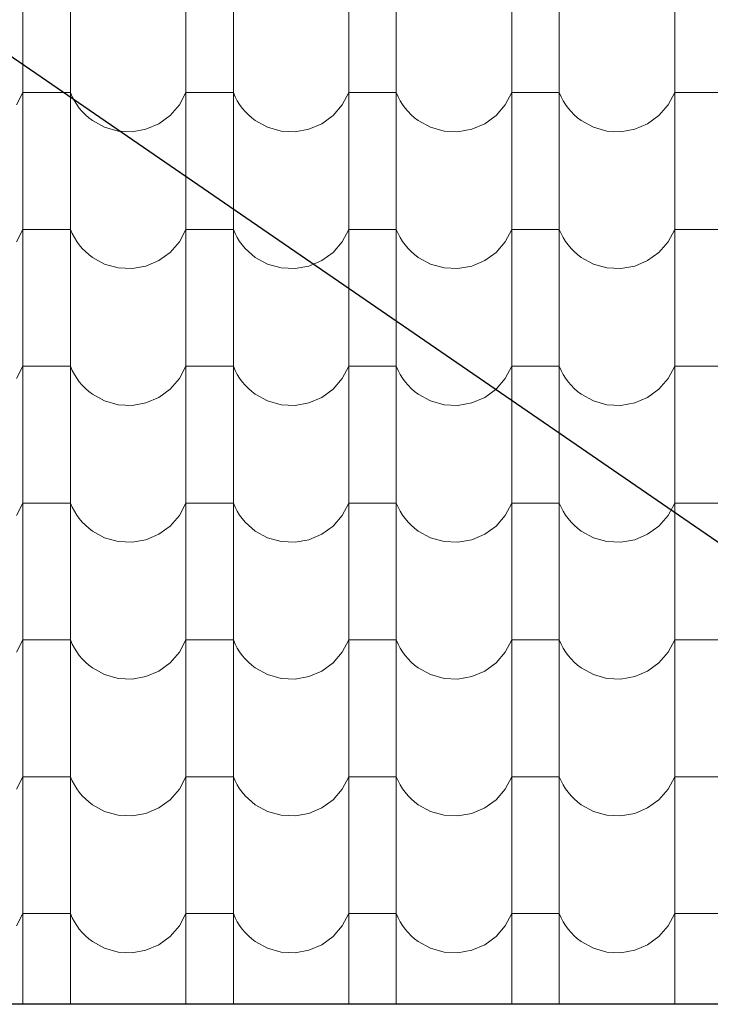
# Model space of a CAD drawing. Header units: millimetres. Extents: x -29624 to 9939, y -6894 to 6495.
# Tile 194 of 243: x 1757 to 1897, y -3576 to -3377. Entities that reach past the tile are written whole.
import ezdxf

# ---------------------------------------------------------------- set-up
doc = ezdxf.new("R2010")
doc.units = ezdxf.units.MM
doc.header["$MEASUREMENT"] = 0
doc.layers.add('810-G Ogólne', color=7, linetype='Continuous')
doc.layers.add('990-D Import IFC', color=7, linetype='Continuous')

# ---------------------------------------------------------------- blocks, each defined once
blk = doc.blocks.new('*X1822', base_point=(515069.4, 47309.9))
at = {"layer": '990-D Import IFC', "color": 251, "linetype": 'Continuous', "lineweight": 13, "true_color": 0x6a6a6a}
for p, q in [((527561.4, -17508.1), (527561.4, -17785.1)), ((527657.5, -17508.1), (527657.5, -17785.1)), ((527891.4, -17508.1), (527891.4, -17785.1)), ((527987.5, -17508.1), (527987.5, -17785.1)), ((528221.4, -17508.1), (528221.4, -17785.1)), ((528317.5, -17508.1), (528317.5, -17785.1)), ((528551.4, -17508.1), (528551.4, -17785.1)), ((528647.5, -17508.1), (528647.5, -17785.1)), ((528881.4, -17508.1), (528881.4, -17785.1)), ((527561.4, -17785.1), (527561.4, -18062.1)), ((527657.5, -17785.1), (527657.5, -18062.1)), ((527891.4, -17785.1), (527891.4, -18062.1)), ((527987.5, -17785.1), (527987.5, -18062.1)), ((528221.4, -17785.1), (528221.4, -18062.1)), ((528317.5, -17785.1), (528317.5, -18062.1)), ((528551.4, -17785.1), (528551.4, -18062.1)), ((528647.5, -17785.1), (528647.5, -18062.1)), ((528881.4, -17785.1), (528881.4, -18062.1)), ((527548.1, -17918.2), (527561.4, -17893.2)), ((527609.4, -17893.2), (527561.4, -17893.2)), ((527657.5, -17893.2), (527609.4, -17893.2)), ((527657.5, -17893.2), (527661.1, -17901.5)), ((527878.1, -17918.2), (527891.4, -17893.2)), ((527939.4, -17893.2), (527891.4, -17893.2)), ((527987.5, -17893.2), (527939.4, -17893.2)), ((527987.5, -17893.2), (527991.1, -17901.5)), ((528208.1, -17918.2), (528221.4, -17893.2)), ((528269.4, -17893.2), (528221.4, -17893.2)), ((528317.5, -17893.2), (528269.4, -17893.2)), ((528317.5, -17893.2), (528321.1, -17901.5)), ((528538.1, -17918.2), (528551.4, -17893.2)), ((528599.4, -17893.2), (528551.4, -17893.2)), ((528647.5, -17893.2), (528599.4, -17893.2)), ((528647.5, -17893.2), (528651.1, -17901.5)), ((528868.1, -17918.2), (528881.4, -17893.2)), ((528929.4, -17893.2), (528881.4, -17893.2)), ((528977.5, -17893.2), (528929.4, -17893.2)), ((527661.1, -17901.5), (527665.4, -17909.6)), ((527665.4, -17909.6), (527670.2, -17917.3)), ((527670.2, -17917.3), (527675.5, -17924.7)), ((527859.4, -17939.7), (527878.1, -17918.2)), ((527991.1, -17901.5), (527995.4, -17909.6)), ((527995.4, -17909.6), (528000.2, -17917.3)), ((528000.2, -17917.3), (528005.5, -17924.7)), ((528189.4, -17939.7), (528208.1, -17918.2)), ((528321.1, -17901.5), (528325.4, -17909.6)), ((528325.4, -17909.6), (528330.2, -17917.3)), ((528330.2, -17917.3), (528335.5, -17924.7)), ((528519.4, -17939.7), (528538.1, -17918.2)), ((528651.1, -17901.5), (528655.4, -17909.6)), ((528655.4, -17909.6), (528660.2, -17917.3)), ((528660.2, -17917.3), (528665.5, -17924.7)), ((528849.4, -17939.7), (528868.1, -17918.2)), ((527675.5, -17924.7), (527681.4, -17931.6)), ((527681.4, -17931.6), (527687.8, -17938.1)), ((527687.8, -17938.1), (527694.6, -17944.2)), ((528005.5, -17924.7), (528011.4, -17931.6)), ((528011.4, -17931.6), (528017.8, -17938.1)), ((528017.8, -17938.1), (528024.6, -17944.2)), ((528335.5, -17924.7), (528341.4, -17931.6)), ((528341.4, -17931.6), (528347.8, -17938.1)), ((528347.8, -17938.1), (528354.6, -17944.2)), ((528665.5, -17924.7), (528671.4, -17931.6)), ((528671.4, -17931.6), (528677.8, -17938.1)), ((528677.8, -17938.1), (528684.6, -17944.2)), ((527694.6, -17944.2), (527701.9, -17949.7)), ((527701.9, -17949.7), (527726.7, -17963.4)), ((527810.4, -17967.5), (527836.5, -17956.4)), ((527836.5, -17956.4), (527859.4, -17939.7)), ((528024.6, -17944.2), (528031.9, -17949.7)), ((528031.9, -17949.7), (528056.7, -17963.4)), ((528140.4, -17967.5), (528166.5, -17956.4)), ((528166.5, -17956.4), (528189.4, -17939.7)), ((528354.6, -17944.2), (528361.9, -17949.7)), ((528361.9, -17949.7), (528386.7, -17963.4)), ((528470.4, -17967.5), (528496.5, -17956.4)), ((528496.5, -17956.4), (528519.4, -17939.7)), ((528684.6, -17944.2), (528691.9, -17949.7)), ((528691.9, -17949.7), (528716.7, -17963.4)), ((528800.4, -17967.5), (528826.5, -17956.4)), ((528826.5, -17956.4), (528849.4, -17939.7)), ((527726.7, -17963.4), (527754.1, -17971.1)), ((527754.1, -17971.1), (527782.4, -17972.5)), ((527782.4, -17972.5), (527810.4, -17967.5)), ((528056.7, -17963.4), (528084.1, -17971.1)), ((528084.1, -17971.1), (528112.4, -17972.5)), ((528112.4, -17972.5), (528140.4, -17967.5)), ((528386.7, -17963.4), (528414.1, -17971.1)), ((528414.1, -17971.1), (528442.4, -17972.5)), ((528442.4, -17972.5), (528470.4, -17967.5)), ((528716.7, -17963.4), (528744.1, -17971.1)), ((528744.1, -17971.1), (528772.4, -17972.5)), ((528772.4, -17972.5), (528800.4, -17967.5)), ((527561.4, -18062.1), (527561.4, -18339.1)), ((527657.5, -18062.1), (527657.5, -18339.1)), ((527891.4, -18062.1), (527891.4, -18339.1)), ((527987.5, -18062.1), (527987.5, -18339.1)), ((528221.4, -18062.1), (528221.4, -18339.1)), ((528317.5, -18062.1), (528317.5, -18339.1)), ((528551.4, -18062.1), (528551.4, -18339.1)), ((528647.5, -18062.1), (528647.5, -18339.1)), ((528881.4, -18062.1), (528881.4, -18339.1)), ((527548.1, -18195.2), (527561.4, -18170.2)), ((527609.4, -18170.2), (527561.4, -18170.2)), ((527657.5, -18170.2), (527609.4, -18170.2)), ((527657.5, -18170.2), (527661.1, -18178.5)), ((527878.1, -18195.2), (527891.4, -18170.2)), ((527939.4, -18170.2), (527891.4, -18170.2)), ((527987.5, -18170.2), (527939.4, -18170.2)), ((527987.5, -18170.2), (527991.1, -18178.5)), ((528208.1, -18195.2), (528221.4, -18170.2)), ((528269.4, -18170.2), (528221.4, -18170.2)), ((528317.5, -18170.2), (528269.4, -18170.2)), ((528317.5, -18170.2), (528321.1, -18178.5)), ((528538.1, -18195.2), (528551.4, -18170.2)), ((528599.4, -18170.2), (528551.4, -18170.2)), ((528647.5, -18170.2), (528599.4, -18170.2)), ((528647.5, -18170.2), (528651.1, -18178.5)), ((528868.1, -18195.2), (528881.4, -18170.2)), ((528929.4, -18170.2), (528881.4, -18170.2)), ((528977.5, -18170.2), (528929.4, -18170.2)), ((527661.1, -18178.5), (527665.4, -18186.6)), ((527665.4, -18186.6), (527670.2, -18194.3)), ((527670.2, -18194.3), (527675.5, -18201.7)), ((527859.4, -18216.7), (527878.1, -18195.2)), ((527991.1, -18178.5), (527995.4, -18186.6)), ((527995.4, -18186.6), (528000.2, -18194.3)), ((528000.2, -18194.3), (528005.5, -18201.7)), ((528189.4, -18216.7), (528208.1, -18195.2)), ((528321.1, -18178.5), (528325.4, -18186.6)), ((528325.4, -18186.6), (528330.2, -18194.3)), ((528330.2, -18194.3), (528335.5, -18201.7)), ((528519.4, -18216.7), (528538.1, -18195.2)), ((528651.1, -18178.5), (528655.4, -18186.6)), ((528655.4, -18186.6), (528660.2, -18194.3)), ((528660.2, -18194.3), (528665.5, -18201.7)), ((528849.4, -18216.7), (528868.1, -18195.2)), ((527675.5, -18201.7), (527681.4, -18208.6)), ((527681.4, -18208.6), (527687.8, -18215.1)), ((527687.8, -18215.1), (527694.6, -18221.2)), ((527836.5, -18233.4), (527859.4, -18216.7)), ((528005.5, -18201.7), (528011.4, -18208.6)), ((528011.4, -18208.6), (528017.8, -18215.1)), ((528017.8, -18215.1), (528024.6, -18221.2)), ((528166.5, -18233.4), (528189.4, -18216.7)), ((528335.5, -18201.7), (528341.4, -18208.6)), ((528341.4, -18208.6), (528347.8, -18215.1)), ((528347.8, -18215.1), (528354.6, -18221.2)), ((528496.5, -18233.4), (528519.4, -18216.7)), ((528665.5, -18201.7), (528671.4, -18208.6)), ((528671.4, -18208.6), (528677.8, -18215.1)), ((528677.8, -18215.1), (528684.6, -18221.2)), ((528826.5, -18233.4), (528849.4, -18216.7)), ((527694.6, -18221.2), (527701.9, -18226.7)), ((527701.9, -18226.7), (527726.7, -18240.4)), ((527810.4, -18244.5), (527836.5, -18233.4)), ((528024.6, -18221.2), (528031.9, -18226.7)), ((528031.9, -18226.7), (528056.7, -18240.4)), ((528140.4, -18244.5), (528166.5, -18233.4)), ((528354.6, -18221.2), (528361.9, -18226.7)), ((528361.9, -18226.7), (528386.7, -18240.4)), ((528470.4, -18244.5), (528496.5, -18233.4)), ((528684.6, -18221.2), (528691.9, -18226.7)), ((528691.9, -18226.7), (528716.7, -18240.4)), ((528800.4, -18244.5), (528826.5, -18233.4)), ((527726.7, -18240.4), (527754.1, -18248.1)), ((527754.1, -18248.1), (527782.4, -18249.5)), ((527782.4, -18249.5), (527810.4, -18244.5)), ((528056.7, -18240.4), (528084.1, -18248.1)), ((528084.1, -18248.1), (528112.4, -18249.5)), ((528112.4, -18249.5), (528140.4, -18244.5)), ((528386.7, -18240.4), (528414.1, -18248.1)), ((528414.1, -18248.1), (528442.4, -18249.5)), ((528442.4, -18249.5), (528470.4, -18244.5)), ((528716.7, -18240.4), (528744.1, -18248.1)), ((528744.1, -18248.1), (528772.4, -18249.5)), ((528772.4, -18249.5), (528800.4, -18244.5)), ((527561.4, -18339.1), (527561.4, -18616.1)), ((527657.5, -18339.1), (527657.5, -18616.1)), ((527891.4, -18339.1), (527891.4, -18616.1)), ((527987.5, -18339.1), (527987.5, -18616.1)), ((528221.4, -18339.1), (528221.4, -18616.1)), ((528317.5, -18339.1), (528317.5, -18616.1)), ((528551.4, -18339.1), (528551.4, -18616.1)), ((528647.5, -18339.1), (528647.5, -18616.1)), ((528881.4, -18339.1), (528881.4, -18616.1)), ((527548.1, -18472.2), (527561.4, -18447.2)), ((527609.4, -18447.2), (527561.4, -18447.2)), ((527657.5, -18447.2), (527609.4, -18447.2)), ((527657.5, -18447.2), (527661.1, -18455.5)), ((527661.1, -18455.5), (527665.4, -18463.6)), ((527878.1, -18472.2), (527891.4, -18447.2)), ((527939.4, -18447.2), (527891.4, -18447.2)), ((527987.5, -18447.2), (527939.4, -18447.2)), ((527987.5, -18447.2), (527991.1, -18455.5)), ((527991.1, -18455.5), (527995.4, -18463.6)), ((528208.1, -18472.2), (528221.4, -18447.2)), ((528269.4, -18447.2), (528221.4, -18447.2)), ((528317.5, -18447.2), (528269.4, -18447.2)), ((528317.5, -18447.2), (528321.1, -18455.5)), ((528321.1, -18455.5), (528325.4, -18463.6)), ((528538.1, -18472.2), (528551.4, -18447.2)), ((528599.4, -18447.2), (528551.4, -18447.2)), ((528647.5, -18447.2), (528599.4, -18447.2)), ((528647.5, -18447.2), (528651.1, -18455.5)), ((528651.1, -18455.5), (528655.4, -18463.6)), ((528868.1, -18472.2), (528881.4, -18447.2)), ((528929.4, -18447.2), (528881.4, -18447.2)), ((528977.5, -18447.2), (528929.4, -18447.2)), ((527665.4, -18463.6), (527670.2, -18471.3)), ((527670.2, -18471.3), (527675.5, -18478.7)), ((527859.4, -18493.7), (527878.1, -18472.2)), ((527995.4, -18463.6), (528000.2, -18471.3)), ((528000.2, -18471.3), (528005.5, -18478.7)), ((528189.4, -18493.7), (528208.1, -18472.2)), ((528325.4, -18463.6), (528330.2, -18471.3)), ((528330.2, -18471.3), (528335.5, -18478.7)), ((528519.4, -18493.7), (528538.1, -18472.2)), ((528655.4, -18463.6), (528660.2, -18471.3)), ((528660.2, -18471.3), (528665.5, -18478.7)), ((528849.4, -18493.7), (528868.1, -18472.2)), ((527675.5, -18478.7), (527681.4, -18485.6)), ((527681.4, -18485.6), (527687.8, -18492.1)), ((527687.8, -18492.1), (527694.6, -18498.2)), ((527836.5, -18510.4), (527859.4, -18493.7)), ((528005.5, -18478.7), (528011.4, -18485.6)), ((528011.4, -18485.6), (528017.8, -18492.1)), ((528017.8, -18492.1), (528024.6, -18498.2)), ((528166.5, -18510.4), (528189.4, -18493.7)), ((528335.5, -18478.7), (528341.4, -18485.6)), ((528341.4, -18485.6), (528347.8, -18492.1)), ((528347.8, -18492.1), (528354.6, -18498.2)), ((528496.5, -18510.4), (528519.4, -18493.7)), ((528665.5, -18478.7), (528671.4, -18485.6)), ((528671.4, -18485.6), (528677.8, -18492.1)), ((528677.8, -18492.1), (528684.6, -18498.2)), ((528826.5, -18510.4), (528849.4, -18493.7)), ((527694.6, -18498.2), (527701.9, -18503.7)), ((527701.9, -18503.7), (527726.7, -18517.4)), ((527810.4, -18521.5), (527836.5, -18510.4)), ((528024.6, -18498.2), (528031.9, -18503.7)), ((528031.9, -18503.7), (528056.7, -18517.4)), ((528140.4, -18521.5), (528166.5, -18510.4)), ((528354.6, -18498.2), (528361.9, -18503.7)), ((528361.9, -18503.7), (528386.7, -18517.4)), ((528470.4, -18521.5), (528496.5, -18510.4)), ((528684.6, -18498.2), (528691.9, -18503.7)), ((528691.9, -18503.7), (528716.7, -18517.4)), ((528800.4, -18521.5), (528826.5, -18510.4)), ((527726.7, -18517.4), (527754.1, -18525.1)), ((527754.1, -18525.1), (527782.4, -18526.5)), ((527782.4, -18526.5), (527810.4, -18521.5)), ((528056.7, -18517.4), (528084.1, -18525.1)), ((528084.1, -18525.1), (528112.4, -18526.5)), ((528112.4, -18526.5), (528140.4, -18521.5)), ((528386.7, -18517.4), (528414.1, -18525.1)), ((528414.1, -18525.1), (528442.4, -18526.5)), ((528442.4, -18526.5), (528470.4, -18521.5)), ((528716.7, -18517.4), (528744.1, -18525.1)), ((528744.1, -18525.1), (528772.4, -18526.5)), ((528772.4, -18526.5), (528800.4, -18521.5)), ((527561.4, -18616.1), (527561.4, -18893.1)), ((527657.5, -18616.1), (527657.5, -18893.1)), ((527891.4, -18616.1), (527891.4, -18893.1)), ((527987.5, -18616.1), (527987.5, -18893.1)), ((528221.4, -18616.1), (528221.4, -18893.1)), ((528317.5, -18616.1), (528317.5, -18893.1)), ((528551.4, -18616.1), (528551.4, -18893.1)), ((528647.5, -18616.1), (528647.5, -18893.1)), ((528881.4, -18616.1), (528881.4, -18893.1)), ((527548.1, -18749.2), (527561.4, -18724.2)), ((527609.4, -18724.2), (527561.4, -18724.2)), ((527657.5, -18724.2), (527609.4, -18724.2)), ((527657.5, -18724.2), (527661.1, -18732.5)), ((527661.1, -18732.5), (527665.4, -18740.6)), ((527878.1, -18749.2), (527891.4, -18724.2)), ((527939.4, -18724.2), (527891.4, -18724.2)), ((527987.5, -18724.2), (527939.4, -18724.2)), ((527987.5, -18724.2), (527991.1, -18732.5)), ((527991.1, -18732.5), (527995.4, -18740.6)), ((528208.1, -18749.2), (528221.4, -18724.2)), ((528269.4, -18724.2), (528221.4, -18724.2)), ((528317.5, -18724.2), (528269.4, -18724.2)), ((528317.5, -18724.2), (528321.1, -18732.5)), ((528321.1, -18732.5), (528325.4, -18740.6)), ((528538.1, -18749.2), (528551.4, -18724.2)), ((528599.4, -18724.2), (528551.4, -18724.2)), ((528647.5, -18724.2), (528599.4, -18724.2)), ((528647.5, -18724.2), (528651.1, -18732.5)), ((528651.1, -18732.5), (528655.4, -18740.6)), ((528868.1, -18749.2), (528881.4, -18724.2)), ((528929.4, -18724.2), (528881.4, -18724.2)), ((528977.5, -18724.2), (528929.4, -18724.2)), ((527665.4, -18740.6), (527670.2, -18748.3)), ((527670.2, -18748.3), (527675.5, -18755.7)), ((527675.5, -18755.7), (527681.4, -18762.6)), ((527859.4, -18770.7), (527878.1, -18749.2)), ((527995.4, -18740.6), (528000.2, -18748.3)), ((528000.2, -18748.3), (528005.5, -18755.7)), ((528005.5, -18755.7), (528011.4, -18762.6)), ((528189.4, -18770.7), (528208.1, -18749.2)), ((528325.4, -18740.6), (528330.2, -18748.3)), ((528330.2, -18748.3), (528335.5, -18755.7)), ((528335.5, -18755.7), (528341.4, -18762.6)), ((528519.4, -18770.7), (528538.1, -18749.2)), ((528655.4, -18740.6), (528660.2, -18748.3)), ((528660.2, -18748.3), (528665.5, -18755.7)), ((528665.5, -18755.7), (528671.4, -18762.6)), ((528849.4, -18770.7), (528868.1, -18749.2)), ((527681.4, -18762.6), (527687.8, -18769.1)), ((527687.8, -18769.1), (527694.6, -18775.2)), ((527694.6, -18775.2), (527701.9, -18780.7)), ((527836.5, -18787.4), (527859.4, -18770.7)), ((528011.4, -18762.6), (528017.8, -18769.1)), ((528017.8, -18769.1), (528024.6, -18775.2)), ((528024.6, -18775.2), (528031.9, -18780.7)), ((528166.5, -18787.4), (528189.4, -18770.7)), ((528341.4, -18762.6), (528347.8, -18769.1)), ((528347.8, -18769.1), (528354.6, -18775.2)), ((528354.6, -18775.2), (528361.9, -18780.7)), ((528496.5, -18787.4), (528519.4, -18770.7)), ((528671.4, -18762.6), (528677.8, -18769.1)), ((528677.8, -18769.1), (528684.6, -18775.2)), ((528684.6, -18775.2), (528691.9, -18780.7)), ((528826.5, -18787.4), (528849.4, -18770.7)), ((527701.9, -18780.7), (527726.7, -18794.4)), ((527726.7, -18794.4), (527754.1, -18802.1)), ((527810.4, -18798.5), (527836.5, -18787.4)), ((528031.9, -18780.7), (528056.7, -18794.4)), ((528056.7, -18794.4), (528084.1, -18802.1)), ((528140.4, -18798.5), (528166.5, -18787.4)), ((528361.9, -18780.7), (528386.7, -18794.4)), ((528386.7, -18794.4), (528414.1, -18802.1)), ((528470.4, -18798.5), (528496.5, -18787.4)), ((528691.9, -18780.7), (528716.7, -18794.4)), ((528716.7, -18794.4), (528744.1, -18802.1)), ((528800.4, -18798.5), (528826.5, -18787.4)), ((527754.1, -18802.1), (527782.4, -18803.5)), ((527782.4, -18803.5), (527810.4, -18798.5)), ((528084.1, -18802.1), (528112.4, -18803.5)), ((528112.4, -18803.5), (528140.4, -18798.5)), ((528414.1, -18802.1), (528442.4, -18803.5)), ((528442.4, -18803.5), (528470.4, -18798.5)), ((528744.1, -18802.1), (528772.4, -18803.5)), ((528772.4, -18803.5), (528800.4, -18798.5)), ((527561.4, -18893.1), (527561.4, -19170.1)), ((527657.5, -18893.1), (527657.5, -19170.1)), ((527891.4, -18893.1), (527891.4, -19170.1)), ((527987.5, -18893.1), (527987.5, -19170.1)), ((528221.4, -18893.1), (528221.4, -19170.1)), ((528317.5, -18893.1), (528317.5, -19170.1)), ((528551.4, -18893.1), (528551.4, -19170.1)), ((528647.5, -18893.1), (528647.5, -19170.1)), ((528881.4, -18893.1), (528881.4, -19170.1)), ((527548.1, -19026.2), (527561.4, -19001.2)), ((527609.4, -19001.2), (527561.4, -19001.2)), ((527657.5, -19001.2), (527609.4, -19001.2)), ((527657.5, -19001.2), (527661.1, -19009.5)), ((527661.1, -19009.5), (527665.4, -19017.6)), ((527878.1, -19026.2), (527891.4, -19001.2)), ((527939.4, -19001.2), (527891.4, -19001.2)), ((527987.5, -19001.2), (527939.4, -19001.2)), ((527987.5, -19001.2), (527991.1, -19009.5)), ((527991.1, -19009.5), (527995.4, -19017.6)), ((528208.1, -19026.2), (528221.4, -19001.2)), ((528269.4, -19001.2), (528221.4, -19001.2)), ((528317.5, -19001.2), (528269.4, -19001.2)), ((528317.5, -19001.2), (528321.1, -19009.5)), ((528321.1, -19009.5), (528325.4, -19017.6)), ((528538.1, -19026.2), (528551.4, -19001.2)), ((528599.4, -19001.2), (528551.4, -19001.2)), ((528647.5, -19001.2), (528599.4, -19001.2)), ((528647.5, -19001.2), (528651.1, -19009.5)), ((528651.1, -19009.5), (528655.4, -19017.6)), ((528868.1, -19026.2), (528881.4, -19001.2)), ((528929.4, -19001.2), (528881.4, -19001.2)), ((528977.5, -19001.2), (528929.4, -19001.2)), ((527665.4, -19017.6), (527670.2, -19025.3)), ((527670.2, -19025.3), (527675.5, -19032.7)), ((527675.5, -19032.7), (527681.4, -19039.6)), ((527859.4, -19047.7), (527878.1, -19026.2)), ((527995.4, -19017.6), (528000.2, -19025.3)), ((528000.2, -19025.3), (528005.5, -19032.7)), ((528005.5, -19032.7), (528011.4, -19039.6)), ((528189.4, -19047.7), (528208.1, -19026.2)), ((528325.4, -19017.6), (528330.2, -19025.3)), ((528330.2, -19025.3), (528335.5, -19032.7)), ((528335.5, -19032.7), (528341.4, -19039.6)), ((528519.4, -19047.7), (528538.1, -19026.2)), ((528655.4, -19017.6), (528660.2, -19025.3)), ((528660.2, -19025.3), (528665.5, -19032.7)), ((528665.5, -19032.7), (528671.4, -19039.6)), ((528849.4, -19047.7), (528868.1, -19026.2)), ((527681.4, -19039.6), (527687.8, -19046.1)), ((527687.8, -19046.1), (527694.6, -19052.2)), ((527694.6, -19052.2), (527701.9, -19057.7)), ((527836.5, -19064.4), (527859.4, -19047.7)), ((528011.4, -19039.6), (528017.8, -19046.1)), ((528017.8, -19046.1), (528024.6, -19052.2)), ((528024.6, -19052.2), (528031.9, -19057.7)), ((528166.5, -19064.4), (528189.4, -19047.7)), ((528341.4, -19039.6), (528347.8, -19046.1)), ((528347.8, -19046.1), (528354.6, -19052.2)), ((528354.6, -19052.2), (528361.9, -19057.7)), ((528496.5, -19064.4), (528519.4, -19047.7)), ((528671.4, -19039.6), (528677.8, -19046.1)), ((528677.8, -19046.1), (528684.6, -19052.2)), ((528684.6, -19052.2), (528691.9, -19057.7)), ((528826.5, -19064.4), (528849.4, -19047.7)), ((527701.9, -19057.7), (527726.7, -19071.4)), ((527726.7, -19071.4), (527754.1, -19079.1)), ((527810.4, -19075.5), (527836.5, -19064.4)), ((528031.9, -19057.7), (528056.7, -19071.4)), ((528056.7, -19071.4), (528084.1, -19079.1)), ((528140.4, -19075.5), (528166.5, -19064.4)), ((528361.9, -19057.7), (528386.7, -19071.4)), ((528386.7, -19071.4), (528414.1, -19079.1)), ((528470.4, -19075.5), (528496.5, -19064.4)), ((528691.9, -19057.7), (528716.7, -19071.4)), ((528716.7, -19071.4), (528744.1, -19079.1)), ((528800.4, -19075.5), (528826.5, -19064.4)), ((527754.1, -19079.1), (527782.4, -19080.5)), ((527782.4, -19080.5), (527810.4, -19075.5)), ((528084.1, -19079.1), (528112.4, -19080.5)), ((528112.4, -19080.5), (528140.4, -19075.5)), ((528414.1, -19079.1), (528442.4, -19080.5)), ((528442.4, -19080.5), (528470.4, -19075.5)), ((528744.1, -19079.1), (528772.4, -19080.5)), ((528772.4, -19080.5), (528800.4, -19075.5)), ((527561.4, -19170.1), (527561.4, -19447.1)), ((527657.5, -19170.1), (527657.5, -19447.1)), ((527891.4, -19170.1), (527891.4, -19447.1)), ((527987.5, -19170.1), (527987.5, -19447.1)), ((528221.4, -19170.1), (528221.4, -19447.1)), ((528317.5, -19170.1), (528317.5, -19447.1)), ((528551.4, -19170.1), (528551.4, -19447.1)), ((528647.5, -19170.1), (528647.5, -19447.1)), ((528881.4, -19170.1), (528881.4, -19447.1)), ((527548.1, -19303.2), (527561.4, -19278.2)), ((527609.4, -19278.2), (527561.4, -19278.2)), ((527657.5, -19278.2), (527609.4, -19278.2)), ((527657.5, -19278.2), (527661.1, -19286.5)), ((527661.1, -19286.5), (527665.4, -19294.6)), ((527878.1, -19303.2), (527891.4, -19278.2)), ((527939.4, -19278.2), (527891.4, -19278.2)), ((527987.5, -19278.2), (527939.4, -19278.2)), ((527987.5, -19278.2), (527991.1, -19286.5)), ((527991.1, -19286.5), (527995.4, -19294.6)), ((528208.1, -19303.2), (528221.4, -19278.2)), ((528269.4, -19278.2), (528221.4, -19278.2)), ((528317.5, -19278.2), (528269.4, -19278.2)), ((528317.5, -19278.2), (528321.1, -19286.5)), ((528321.1, -19286.5), (528325.4, -19294.6)), ((528538.1, -19303.2), (528551.4, -19278.2)), ((528599.4, -19278.2), (528551.4, -19278.2)), ((528647.5, -19278.2), (528599.4, -19278.2)), ((528647.5, -19278.2), (528651.1, -19286.5)), ((528651.1, -19286.5), (528655.4, -19294.6)), ((528868.1, -19303.2), (528881.4, -19278.2)), ((528929.4, -19278.2), (528881.4, -19278.2)), ((528977.5, -19278.2), (528929.4, -19278.2)), ((527665.4, -19294.6), (527670.2, -19302.3)), ((527670.2, -19302.3), (527675.5, -19309.7)), ((527675.5, -19309.7), (527681.4, -19316.6)), ((527859.4, -19324.7), (527878.1, -19303.2)), ((527995.4, -19294.6), (528000.2, -19302.3)), ((528000.2, -19302.3), (528005.5, -19309.7)), ((528005.5, -19309.7), (528011.4, -19316.6)), ((528189.4, -19324.7), (528208.1, -19303.2)), ((528325.4, -19294.6), (528330.2, -19302.3)), ((528330.2, -19302.3), (528335.5, -19309.7)), ((528335.5, -19309.7), (528341.4, -19316.6)), ((528519.4, -19324.7), (528538.1, -19303.2)), ((528655.4, -19294.6), (528660.2, -19302.3)), ((528660.2, -19302.3), (528665.5, -19309.7)), ((528665.5, -19309.7), (528671.4, -19316.6)), ((528849.4, -19324.7), (528868.1, -19303.2)), ((527681.4, -19316.6), (527687.8, -19323.1)), ((527687.8, -19323.1), (527694.6, -19329.2)), ((527694.6, -19329.2), (527701.9, -19334.7)), ((527836.5, -19341.4), (527859.4, -19324.7)), ((528011.4, -19316.6), (528017.8, -19323.1)), ((528017.8, -19323.1), (528024.6, -19329.2)), ((528024.6, -19329.2), (528031.9, -19334.7)), ((528166.5, -19341.4), (528189.4, -19324.7)), ((528341.4, -19316.6), (528347.8, -19323.1)), ((528347.8, -19323.1), (528354.6, -19329.2)), ((528354.6, -19329.2), (528361.9, -19334.7)), ((528496.5, -19341.4), (528519.4, -19324.7)), ((528671.4, -19316.6), (528677.8, -19323.1)), ((528677.8, -19323.1), (528684.6, -19329.2)), ((528684.6, -19329.2), (528691.9, -19334.7)), ((528826.5, -19341.4), (528849.4, -19324.7)), ((527701.9, -19334.7), (527726.7, -19348.4)), ((527726.7, -19348.4), (527754.1, -19356.1)), ((527782.4, -19357.5), (527810.4, -19352.5)), ((527810.4, -19352.5), (527836.5, -19341.4)), ((528031.9, -19334.7), (528056.7, -19348.4)), ((528056.7, -19348.4), (528084.1, -19356.1)), ((528112.4, -19357.5), (528140.4, -19352.5)), ((528140.4, -19352.5), (528166.5, -19341.4)), ((528361.9, -19334.7), (528386.7, -19348.4)), ((528386.7, -19348.4), (528414.1, -19356.1)), ((528442.4, -19357.5), (528470.4, -19352.5)), ((528470.4, -19352.5), (528496.5, -19341.4)), ((528691.9, -19334.7), (528716.7, -19348.4)), ((528716.7, -19348.4), (528744.1, -19356.1)), ((528772.4, -19357.5), (528800.4, -19352.5)), ((528800.4, -19352.5), (528826.5, -19341.4)), ((527754.1, -19356.1), (527782.4, -19357.5)), ((528084.1, -19356.1), (528112.4, -19357.5)), ((528414.1, -19356.1), (528442.4, -19357.5)), ((528744.1, -19356.1), (528772.4, -19357.5)), ((527561.4, -19447.1), (527561.4, -19724.1)), ((527657.5, -19447.1), (527657.5, -19724.1)), ((527891.4, -19447.1), (527891.4, -19724.1)), ((527987.5, -19447.1), (527987.5, -19724.1)), ((528221.4, -19447.1), (528221.4, -19724.1)), ((528317.5, -19447.1), (528317.5, -19724.1)), ((528551.4, -19447.1), (528551.4, -19724.1)), ((528647.5, -19447.1), (528647.5, -19724.1)), ((528881.4, -19447.1), (528881.4, -19724.1)), ((527548.1, -19580.2), (527561.4, -19555.2)), ((527609.4, -19555.2), (527561.4, -19555.2)), ((527657.5, -19555.2), (527609.4, -19555.2)), ((527657.5, -19555.2), (527661.1, -19563.5)), ((527661.1, -19563.5), (527665.4, -19571.6)), ((527665.4, -19571.6), (527670.2, -19579.3)), ((527878.1, -19580.2), (527891.4, -19555.2)), ((527939.4, -19555.2), (527891.4, -19555.2)), ((527987.5, -19555.2), (527939.4, -19555.2)), ((527987.5, -19555.2), (527991.1, -19563.5)), ((527991.1, -19563.5), (527995.4, -19571.6)), ((527995.4, -19571.6), (528000.2, -19579.3)), ((528208.1, -19580.2), (528221.4, -19555.2)), ((528269.4, -19555.2), (528221.4, -19555.2)), ((528317.5, -19555.2), (528269.4, -19555.2)), ((528317.5, -19555.2), (528321.1, -19563.5)), ((528321.1, -19563.5), (528325.4, -19571.6)), ((528325.4, -19571.6), (528330.2, -19579.3)), ((528538.1, -19580.2), (528551.4, -19555.2)), ((528599.4, -19555.2), (528551.4, -19555.2)), ((528647.5, -19555.2), (528599.4, -19555.2)), ((528647.5, -19555.2), (528651.1, -19563.5)), ((528651.1, -19563.5), (528655.4, -19571.6)), ((528655.4, -19571.6), (528660.2, -19579.3)), ((528868.1, -19580.2), (528881.4, -19555.2)), ((528929.4, -19555.2), (528881.4, -19555.2)), ((528977.5, -19555.2), (528929.4, -19555.2)), ((527670.2, -19579.3), (527675.5, -19586.7)), ((527675.5, -19586.7), (527681.4, -19593.6)), ((527859.4, -19601.7), (527878.1, -19580.2)), ((528000.2, -19579.3), (528005.5, -19586.7)), ((528005.5, -19586.7), (528011.4, -19593.6)), ((528189.4, -19601.7), (528208.1, -19580.2)), ((528330.2, -19579.3), (528335.5, -19586.7)), ((528335.5, -19586.7), (528341.4, -19593.6)), ((528519.4, -19601.7), (528538.1, -19580.2)), ((528660.2, -19579.3), (528665.5, -19586.7)), ((528665.5, -19586.7), (528671.4, -19593.6)), ((528849.4, -19601.7), (528868.1, -19580.2)), ((527681.4, -19593.6), (527687.8, -19600.1)), ((527687.8, -19600.1), (527694.6, -19606.2)), ((527694.6, -19606.2), (527701.9, -19611.7)), ((527701.9, -19611.7), (527726.7, -19625.4)), ((527836.5, -19618.4), (527859.4, -19601.7)), ((528011.4, -19593.6), (528017.8, -19600.1)), ((528017.8, -19600.1), (528024.6, -19606.2)), ((528024.6, -19606.2), (528031.9, -19611.7)), ((528031.9, -19611.7), (528056.7, -19625.4)), ((528166.5, -19618.4), (528189.4, -19601.7)), ((528341.4, -19593.6), (528347.8, -19600.1)), ((528347.8, -19600.1), (528354.6, -19606.2)), ((528354.6, -19606.2), (528361.9, -19611.7)), ((528361.9, -19611.7), (528386.7, -19625.4)), ((528496.5, -19618.4), (528519.4, -19601.7)), ((528671.4, -19593.6), (528677.8, -19600.1)), ((528677.8, -19600.1), (528684.6, -19606.2)), ((528684.6, -19606.2), (528691.9, -19611.7)), ((528691.9, -19611.7), (528716.7, -19625.4)), ((528826.5, -19618.4), (528849.4, -19601.7)), ((527726.7, -19625.4), (527754.1, -19633.1)), ((527754.1, -19633.1), (527782.4, -19634.5)), ((527782.4, -19634.5), (527810.4, -19629.5)), ((527810.4, -19629.5), (527836.5, -19618.4)), ((528056.7, -19625.4), (528084.1, -19633.1)), ((528084.1, -19633.1), (528112.4, -19634.5)), ((528112.4, -19634.5), (528140.4, -19629.5)), ((528140.4, -19629.5), (528166.5, -19618.4)), ((528386.7, -19625.4), (528414.1, -19633.1)), ((528414.1, -19633.1), (528442.4, -19634.5)), ((528442.4, -19634.5), (528470.4, -19629.5)), ((528470.4, -19629.5), (528496.5, -19618.4)), ((528716.7, -19625.4), (528744.1, -19633.1)), ((528744.1, -19633.1), (528772.4, -19634.5)), ((528772.4, -19634.5), (528800.4, -19629.5)), ((528800.4, -19629.5), (528826.5, -19618.4)), ((527561.4, -19724.1), (527561.4, -19738.8)), ((527657.5, -19724.1), (527657.5, -19738.8)), ((527891.4, -19724.1), (527891.4, -19738.8)), ((527987.5, -19724.1), (527987.5, -19738.8)), ((528221.4, -19724.1), (528221.4, -19738.8)), ((528317.5, -19724.1), (528317.5, -19738.8)), ((528551.4, -19724.1), (528551.4, -19738.8)), ((528647.5, -19724.1), (528647.5, -19738.8)), ((528881.4, -19724.1), (528881.4, -19738.8))]:
    blk.add_line(p, q, dxfattribs=at)
blk = doc.blocks.new('Wypełnienie_6_3', base_point=(515069.4, 47309.9))
at = {"layer": '990-D Import IFC', "color": 251, "linetype": 'Continuous', "lineweight": 13, "true_color": 0x6a6a6a}
blk.add_blockref('*X1822', (515069.4, 47309.9), dxfattribs=at)

msp = doc.modelspace()

# ---------------------------------------------------------------- linework, layer by layer
at = {"layer": '810-G Ogólne', "color": 7, "linetype": 'Continuous', "lineweight": 25}
for p, q in [((2034.669, -3576.299), (1459.669, -3181.299)), ((4848.669, -3576.299), (812.669, -3576.299))]:
    msp.add_line(p, q, dxfattribs=at)
at = {"layer": '990-D Import IFC', "color": 7, "linetype": 'Continuous', "lineweight": 13}
msp.add_lwpolyline([(1399.669, -3181.299), (824.669, -3576.299), (4836.669, -3576.299), (4292.669, -3181.299), (4232.373, -3225.08), (4233.306, -3181.299), (3972.204, -3181.299), (3972.204, -3221.126), (3916.26, -3221.126), (3916.26, -3181.299)], close=True, dxfattribs=at)
msp.add_lwpolyline([(824.669, -3576.299), (4848.669, -3576.299, -0.1474768)], format="xyb", dxfattribs=at)

# ---------------------------------------------------------------- block references
at = {"layer": '990-D Import IFC', "color": 251, "linetype": 'Continuous', "lineweight": 13, "true_color": 0x6a6a6a, "xscale": 0.1, "yscale": 0.1, "zscale": 0.1}
msp.add_blockref('Wypełnienie_6_3', (508.562, 3128.573), dxfattribs=at)

doc.saveas('drawing.dxf')
